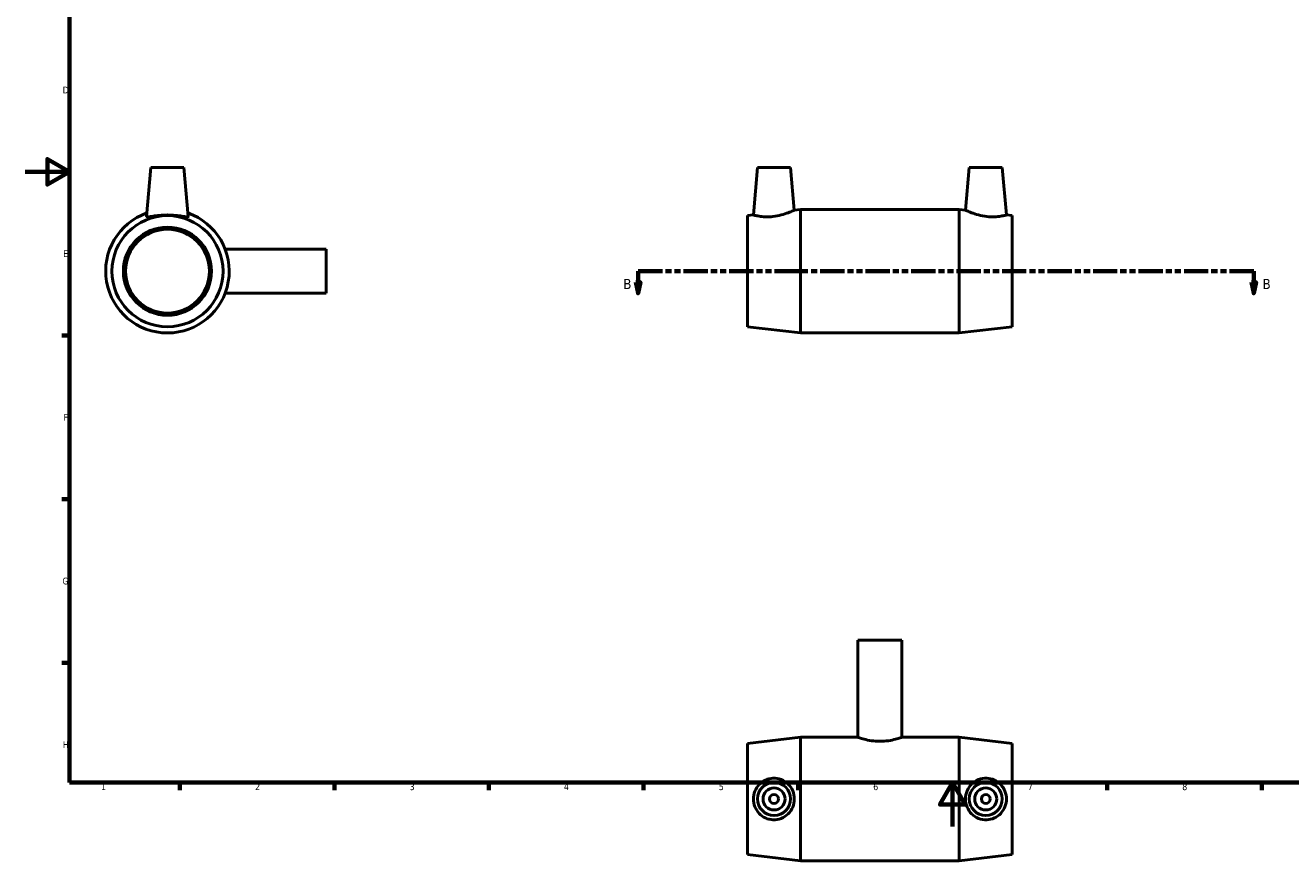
# Model space of a CAD drawing. Header units: millimetres. Extents: x 0 to 894, y -15 to 742.
# Tile 1 of 3: x 0 to 574, y -15 to 363. Entities that reach past the tile are written whole.
import ezdxf

# ---------------------------------------------------------------- set-up
doc = ezdxf.new("R2010")
doc.units = ezdxf.units.MM
doc.linetypes.add('DOUBLE_DASH_CHAIN', pattern=[1.2403, 0.6614, -0.0827, 0.1654, -0.0827, 0.1654, -0.0827])
for name, color, linetype, lineweight in [('Border (ANSI)', 7, 'Continuous', 70), ('Section Line (ANSI)', 7, 'DOUBLE_DASH_CHAIN', 70), ('Visible (ANSI)', 7, 'Continuous', 50)]:
    doc.layers.add(name, color=color, linetype=linetype, lineweight=lineweight)
doc.styles.add('Label Text (ANSI)', font='tahoma.ttf')
doc.styles.add('Note Text (ANSI)', font='tahoma.ttf')

# ---------------------------------------------------------------- blocks, each defined once
blk = doc.blocks.new('Borders Default Border')
at = {"layer": 'Border (ANSI)'}
for p, q in [((20, 222.75), (16.55, 222.75)), ((20, 148.5), (16.55, 148.5)), ((20, 74.25), (16.55, 74.25)), ((70.08, 20), (70.08, 16.55)), ((140.17, 20), (140.17, 16.55)), ((210.25, 20), (210.25, 16.55)), ((280.33, 20), (280.33, 16.55)), ((350.42, 20), (350.42, 16.55)), ((490.58, 20), (490.58, 16.55)), ((560.67, 20), (560.67, 16.55))]:
    blk.add_line(p, q, dxfattribs=at)
at = {"layer": 'Border (ANSI)', "flags": 128}
for points in [[(20, 20), (20, 574), (821, 574), (821, 20), (20, 20)], [(0, 297), (20, 297), (10, 302.77), (10, 291.23), (20, 297)], [(420.5, 0), (420.5, 20), (414.73, 10), (426.27, 10), (420.5, 20)]]:
    blk.add_lwpolyline(points, dxfattribs=at)
at = {"layer": 'Border (ANSI)', "color": 230, "true_color": 0xff0080, "char_height": 3.05, "attachment_point": 7, "style": 'Note Text (ANSI)'}
for s, insert in [('D', (16.96, 332.6)), ('E', (17.21, 258.35)), ('F', (17.29, 184.1)), ('G', (16.81, 109.79)), ('H', (16.97, 35.6)), ('1', (34.35, 16.55)), ('2', (104.2, 16.55)), ('3', (174.26, 16.49)), ('4', (244.23, 16.55)), ('5', (314.48, 16.49)), ('6', (384.49, 16.49)), ('7', (454.6, 16.55)), ('8', (524.63, 16.48))]:
    blk.add_mtext(s, dxfattribs=dict(at, insert=insert))
blk = doc.blocks.new('2dTransSection0')
at = {"layer": 'Section Line (ANSI)', "linetype": 'Continuous'}
for p, q in [((276.91, 246.93), (277.91, 241.93)), ((278.91, 246.93), (276.91, 246.93)), ((277.91, 251.93), (288.94, 251.93)), ((277.91, 251.93), (277.91, 246.93)), ((277.91, 246.93), (277.91, 241.93)), ((277.91, 241.93), (278.91, 246.93)), ((546.07, 251.93), (557.1, 251.93)), ((556.1, 246.93), (557.1, 241.93)), ((558.1, 246.93), (556.1, 246.93)), ((557.1, 251.93), (557.1, 246.93)), ((557.1, 246.93), (557.1, 241.93)), ((557.1, 241.93), (558.1, 246.93))]:
    blk.add_line(p, q, dxfattribs=at)
at = {"layer": 'Section Line (ANSI)', "linetype": 'DOUBLE_DASH_CHAIN', "ltscale": 16.631172}
blk.add_line((277.91, 251.93), (557.1, 251.93), dxfattribs=at)
at = {"layer": 'Section Line (ANSI)', "linetype": 'Continuous', "flags": 128}
for points in [[(276.91, 246.93), (277.91, 241.93), (278.91, 246.93), (276.91, 246.93)], [(556.1, 246.93), (557.1, 241.93), (558.1, 246.93), (556.1, 246.93)]]:
    blk.add_lwpolyline(points, dxfattribs=at)
at = {"layer": 'Section Line (ANSI)'}
for points in [[(276.91, 246.93), (277.91, 241.93), (278.91, 246.93), (276.91, 246.93)], [(556.1, 246.93), (557.1, 241.93), (558.1, 246.93), (556.1, 246.93)]]:
    blk.add_solid(points, dxfattribs=at)
at = {"layer": 'Section Line (ANSI)', "char_height": 4.57, "attachment_point": 7, "style": 'Label Text (ANSI)'}
for insert in [(271.16, 243.86), (561.05, 243.86)]:
    blk.add_mtext('B', dxfattribs=dict(at, insert=insert))

msp = doc.modelspace()

# ---------------------------------------------------------------- linework, layer by layer
at = {"layer": 'Visible (ANSI)'}
for p, q in [((56.959, 298.927), (55.022, 276.797)), ((71.959, 298.927), (56.959, 298.927)), ((71.959, 298.927), (73.895, 276.797)), ((332.031, 298.927), (330.151, 277.433)), ((332.031, 298.927), (347.031, 298.927)), ((347.031, 298.927), (348.722, 279.6)), ((428.031, 298.927), (426.34, 279.6)), ((443.031, 298.927), (428.031, 298.927)), ((443.031, 298.927), (444.912, 277.433)), ((327.531, 277.127), (330.151, 277.433)), ((327.531, 226.727), (327.531, 277.127)), ((348.722, 279.6), (351.531, 279.927)), ((351.531, 223.927), (351.531, 279.927)), ((351.531, 279.927), (423.531, 279.927)), ((423.531, 223.927), (423.531, 279.927)), ((426.34, 279.6), (423.531, 279.927)), ((447.531, 277.127), (444.912, 277.433)), ((447.531, 226.727), (447.531, 277.127)), ((136.459, 261.927), (90.612, 261.927)), ((136.459, 241.927), (136.459, 261.927)), ((136.459, 241.927), (90.612, 241.927)), ((327.531, 226.727), (351.531, 223.927)), ((351.531, 223.927), (423.531, 223.927)), ((447.531, 226.727), (423.531, 223.927)), ((397.531, 84.529), (377.531, 84.529)), ((377.531, 84.529), (377.531, 40.529)), ((397.531, 84.529), (397.531, 40.529)), ((327.531, 37.729), (351.531, 40.529)), ((351.531, -15.471), (351.531, 40.529)), ((351.531, 40.529), (377.531, 40.529)), ((397.531, 40.529), (423.531, 40.529)), ((423.531, -15.471), (423.531, 40.529)), ((447.531, 37.729), (423.531, 40.529)), ((327.531, -12.671), (327.531, 37.729)), ((447.531, -12.671), (447.531, 37.729)), ((327.531, -12.671), (351.531, -15.471)), ((351.531, -15.471), (423.531, -15.471)), ((447.531, -12.671), (423.531, -15.471))]:
    msp.add_line(p, q, dxfattribs=at)
for centre, radius in [((64.459, 251.927), 25.2), ((64.459, 251.927), 20), ((64.459, 251.927), 19), ((339.531, 12.529), 7.5), ((339.531, 12.529), 5), ((435.531, 12.529), 7.5), ((435.531, 12.529), 5), ((339.531, 12.529), 2), ((435.531, 12.529), 2)]:
    msp.add_circle(centre, radius, dxfattribs=at)
msp.add_arc((64.459, 251.927), 28, 109.401924, 70.598076, dxfattribs=at)
msp.add_open_spline([(55.03, 276.74), (55.023, 276.758), (55.021, 276.777), (55.023, 276.798)], degree=3, dxfattribs=at)
for points, knots in [([(73.894, 276.798), (73.896, 276.777), (73.894, 276.758), (73.84, 276.616), (73.564, 276.575), (72.554, 276.655), (71.82, 276.771), (70.16, 277.017), (69.117, 277.163), (66.843, 277.373), (65.612, 277.433), (63.305, 277.433), (62.074, 277.373), (59.8, 277.163), (58.757, 277.017), (57.097, 276.771), (56.363, 276.655), (55.353, 276.575), (55.077, 276.616), (55.03, 276.74)], [2.913067, 2.913067, 2.913067, 2.913067, 2.9611775, 2.9611775, 3.303873, 3.303873, 3.6465685, 3.6465685, 3.9926443, 3.9926443, 4.33872, 4.33872, 4.6847957, 4.6847957, 5.0308714, 5.0308714, 5.373567, 5.373567, 5.7162625, 5.7162625, 5.7162625, 5.7162625]), ([(339.05, 276.74), (337.916, 276.616), (336.711, 276.575), (334.511, 276.655), (333.516, 276.771), (331.949, 277.017), (331.271, 277.163), (330.371, 277.373), (330.151, 277.433), (330.151, 277.433)], [0, 0, 0, 0, 0.3426955, 0.3426955, 0.6853911, 0.6853911, 1.0314668, 1.0314668, 1.3775425, 1.3775425, 1.3775425, 1.3775425]), ([(348.722, 279.6), (348.722, 279.6), (348.476, 279.483), (347.498, 279.053), (346.767, 278.743), (345.076, 278.112), (343.992, 277.746), (341.601, 277.125), (340.292, 276.876), (339.05, 276.74)], [4.2356738, 4.2356738, 4.2356738, 4.2356738, 4.6008362, 4.6008362, 4.9659985, 4.9659985, 5.3411305, 5.3411305, 5.7162625, 5.7162625, 5.7162625, 5.7162625]), ([(436.012, 276.74), (434.77, 276.876), (433.461, 277.125), (431.07, 277.746), (429.986, 278.112), (428.296, 278.743), (427.565, 279.053), (426.587, 279.483), (426.34, 279.6), (426.34, 279.6)], [0, 0, 0, 0, 0.375132, 0.375132, 0.750264, 0.750264, 1.1154264, 1.1154264, 1.4805887, 1.4805887, 1.4805887, 1.4805887]), ([(444.912, 277.433), (444.912, 277.433), (444.691, 277.373), (443.792, 277.163), (443.113, 277.017), (441.546, 276.771), (440.551, 276.655), (438.352, 276.575), (437.147, 276.616), (436.012, 276.74)], [4.33872, 4.33872, 4.33872, 4.33872, 4.6847957, 4.6847957, 5.0308714, 5.0308714, 5.373567, 5.373567, 5.7162625, 5.7162625, 5.7162625, 5.7162625]), ([(397.531, 40.529), (397.531, 40.529), (397.276, 40.434), (396.252, 40.093), (395.484, 39.851), (393.72, 39.391), (392.604, 39.142), (390.144, 38.784), (388.799, 38.682), (386.263, 38.682), (384.919, 38.784), (382.459, 39.142), (381.342, 39.391), (379.579, 39.851), (378.811, 40.093), (377.787, 40.434), (377.531, 40.529), (377.531, 40.529)], [1.5214008, 1.5214008, 1.5214008, 1.5214008, 1.9016328, 1.9016328, 2.2818648, 2.2818648, 2.6623332, 2.6623332, 3.0428017, 3.0428017, 3.4232701, 3.4232701, 3.8037386, 3.8037386, 4.1839705, 4.1839705, 4.5642025, 4.5642025, 4.5642025, 4.5642025]), ([(339.05, 3.1), (337.916, 3.147), (336.711, 3.423), (334.511, 4.433), (333.516, 5.167), (331.949, 6.827), (331.271, 7.87), (330.371, 10.144), (330.151, 11.375), (330.151, 13.682), (330.371, 14.913), (331.271, 17.187), (331.949, 18.231), (333.516, 19.891), (334.511, 20.624), (336.711, 21.635), (337.916, 21.911), (340.292, 22.009), (341.601, 21.795), (343.992, 20.849), (345.076, 20.118), (346.767, 18.435), (347.498, 17.377), (348.476, 15.033), (348.722, 13.746), (348.722, 11.312), (348.476, 10.025), (347.498, 7.681), (346.767, 6.622), (345.076, 4.939), (343.992, 4.208), (341.601, 3.262), (340.292, 3.048), (339.05, 3.1)], [0, 0, 0, 0, 0.3426955, 0.3426955, 0.6853911, 0.6853911, 1.0314668, 1.0314668, 1.3775425, 1.3775425, 1.7236182, 1.7236182, 2.069694, 2.069694, 2.4123895, 2.4123895, 2.755085, 2.755085, 3.130217, 3.130217, 3.505349, 3.505349, 3.8705114, 3.8705114, 4.2356738, 4.2356738, 4.6008362, 4.6008362, 4.9659985, 4.9659985, 5.3411305, 5.3411305, 5.7162625, 5.7162625, 5.7162625, 5.7162625]), ([(436.012, 3.1), (434.77, 3.048), (433.461, 3.262), (431.07, 4.208), (429.986, 4.939), (428.296, 6.622), (427.565, 7.681), (426.587, 10.025), (426.34, 11.312), (426.34, 13.746), (426.587, 15.033), (427.565, 17.377), (428.296, 18.435), (429.986, 20.118), (431.07, 20.849), (433.461, 21.795), (434.77, 22.009), (437.147, 21.911), (438.352, 21.635), (440.551, 20.624), (441.546, 19.891), (443.113, 18.231), (443.792, 17.187), (444.691, 14.913), (444.912, 13.682), (444.912, 11.375), (444.691, 10.144), (443.792, 7.87), (443.113, 6.827), (441.546, 5.167), (440.551, 4.433), (438.352, 3.423), (437.147, 3.147), (436.012, 3.1)], [0, 0, 0, 0, 0.375132, 0.375132, 0.750264, 0.750264, 1.1154264, 1.1154264, 1.4805887, 1.4805887, 1.8457511, 1.8457511, 2.2109135, 2.2109135, 2.5860455, 2.5860455, 2.9611775, 2.9611775, 3.303873, 3.303873, 3.6465685, 3.6465685, 3.9926443, 3.9926443, 4.33872, 4.33872, 4.6847957, 4.6847957, 5.0308714, 5.0308714, 5.373567, 5.373567, 5.7162625, 5.7162625, 5.7162625, 5.7162625])]:
    msp.add_open_spline(points, degree=3, knots=knots, dxfattribs=at)

# ---------------------------------------------------------------- block references
msp.add_blockref('Borders Default Border', (0, 0))
at = {"layer": 'Section Line (ANSI)'}
msp.add_blockref('2dTransSection0', (0, 0), dxfattribs=at)

doc.saveas('drawing.dxf')
